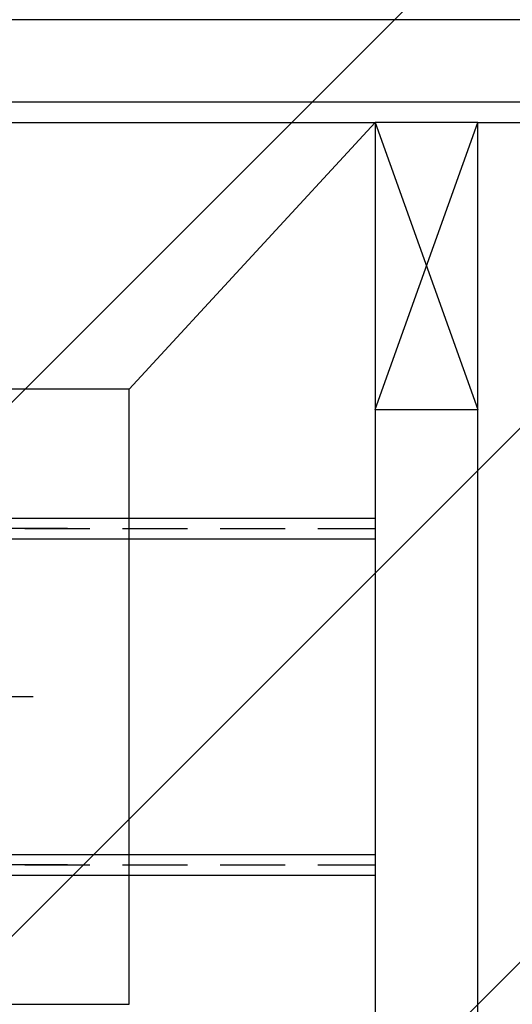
# Model space of a CAD drawing. Header units: centimetres. Extents: x -228435 to 111511, y -89367 to 428125.
# Tile 136 of 216: x -68507 to -67306, y 99900 to 102300. Entities that reach past the tile are written whole.
import ezdxf

# ---------------------------------------------------------------- set-up
doc = ezdxf.new("R2010")
doc.units = ezdxf.units.CM
doc.header["$LTSCALE"] = 50
for name, pattern in [('CENTER', [2, 1.25, -0.25, 0.25, -0.25]), ('DASHDOT2', [12.7, 6.35, -3.175, 0, -3.175]), ('HIDDEN2', [4.7625, 3.175, -1.5875])]:
    doc.linetypes.add(name, pattern=pattern)
for name, color, linetype in [('ARCH_INFO_OSIE_IST', 8, 'DASHDOT2'), ('ARCH_MUROWANE_IST', 8, 'Continuous'), ('ARCH_POMOCNICZE_IST', 8, 'HIDDEN2'), ('ARCH_WIDOK_IST', 8, 'Continuous'), ('Osie rzutów$0$ARCH_INFO_OSIE_OPISY_IST', 8, 'Continuous')]:
    doc.layers.add(name, color=color, linetype=linetype)
for name, color, linetype, lineweight in [('ARCH_WIDOK', 8, 'Continuous', 13), ('EL_Przejścia', 8, 'Continuous', 25), ('EL_Transformator RESIBLOC', 8, 'Continuous', 25)]:
    doc.layers.add(name, color=color, linetype=linetype, lineweight=lineweight)

# ---------------------------------------------------------------- blocks, each defined once
blk = doc.blocks.new('resibloc 20-04')
at = {"layer": 'EL_Transformator RESIBLOC', "linetype": 'CENTER', "ltscale": 30}
for p, q in [((8898.71, 19105.15), (9110.09, 19105.15)), ((8898.71, 19023.15), (9110.09, 19023.15))]:
    blk.add_line(p, q, dxfattribs=at)
at = {"layer": 'EL_Transformator RESIBLOC', "linetype": 'CENTER'}
blk.add_line((8927.34, 19064.15), (8907.1, 19064.15), dxfattribs=at)
blk = doc.blocks.new('Osie rzutów')
at = {"layer": 'ARCH_INFO_OSIE_IST', "ltscale": 10}
blk.add_line((4436.04, 14710), (7599.14, 14710), dxfattribs=at)

msp = doc.modelspace()

# ---------------------------------------------------------------- hatches: boundary and pattern name
at = {"layer": 'ARCH_WIDOK'}
h = msp.add_hatch(dxfattribs=at)
h.set_pattern_fill('ANSI31', color=256, scale=290, style=0)
h.set_pattern_definition([(45, (-121140, -45000), (-651.0686, 651.0686), [])])
h.paths.add_polyline_path([(-71740, 89100), (-71740, 102700), (-71190, 102700), (-71190, 105100), (-64590, 105100), (-64590, 89100)])

# ---------------------------------------------------------------- linework, layer by layer
at = {"layer": 'ARCH_MUROWANE_IST', "ltscale": 4, "elevation": 630}
for points in [[(-70940, 102300), (-70940, 102050), (-67640, 102050)], [(-67390, 102050), (-65340, 102050), (-65340, 102300), (-70790, 102300)], [(-67640, 91900), (-67390, 91900), (-67390, 102050)], [(-67640, 102050), (-67640, 99250)]]:
    msp.add_lwpolyline(points, dxfattribs=at)
at = {"layer": 'ARCH_POMOCNICZE_IST'}
for p, q in [((-71590, 101060, 630), (-67640, 101060, 630)), ((-71590, 100240, 630), (-67640, 100240, 630))]:
    msp.add_line(p, q, dxfattribs=at)
at = {"layer": 'ARCH_WIDOK_IST'}
for p, q in [((-68240, 101400, 630), (-67640, 102050, 630)), ((-71590, 101085, 630), (-67640, 101085, 630)), ((-71590, 101035, 630), (-67640, 101035, 630)), ((-71590, 100265, 630), (-67640, 100265, 630)), ((-71590, 100215, 630), (-67640, 100215, 630))]:
    msp.add_line(p, q, dxfattribs=at)
at = {"layer": 'ARCH_WIDOK_IST', "elevation": 630}
msp.add_lwpolyline([(-70640, 99900), (-68240, 99900), (-68240, 101400), (-70640, 101400)], close=True, dxfattribs=at)
at = {"layer": 'EL_Przejścia'}
for p, q in [((-67640, 102050, 630), (-67390, 101350, 630)), ((-67640, 101350, 630), (-67390, 102050, 630))]:
    msp.add_line(p, q, dxfattribs=at)
at = {"layer": 'EL_Przejścia', "elevation": 630}
msp.add_lwpolyline([(-67640, 102050), (-67640, 101350), (-67390, 101350), (-67390, 102050), (-67640, 102050)], dxfattribs=at)

# ---------------------------------------------------------------- block references
at = {"layer": 'EL_Transformator RESIBLOC', "xscale": 10, "yscale": 10, "zscale": 10, "rotation": 180}
msp.add_blockref('resibloc 20-04', (20596.94822, 291291.54459, 630), dxfattribs=at)
at = {"layer": 'Osie rzutów$0$ARCH_INFO_OSIE_OPISY_IST', "xscale": 10, "yscale": 10, "zscale": 10}
msp.add_blockref('Osie rzutów', (-121140, -45000, 630), dxfattribs=at)

doc.saveas('drawing.dxf')
